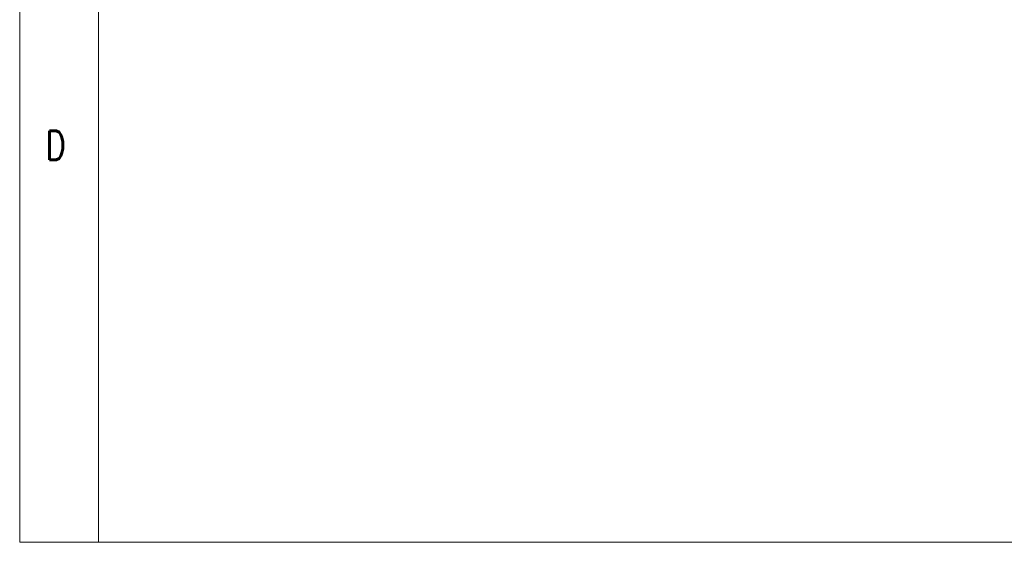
# Model space of a CAD drawing. Header units: millimetres. Extents: x 5 to 292, y 5 to 205.
# Tile 1 of 19: x 5 to 68, y 5 to 38. Entities that reach past the tile are written whole.
import ezdxf

# ---------------------------------------------------------------- set-up
doc = ezdxf.new("R2010")
doc.units = ezdxf.units.MM
doc.styles.add('SLDTEXTSTYLE0', font='TXT', dxfattribs={"width": 0.75, "bigfont": 'bigfont'})

msp = doc.modelspace()

# ---------------------------------------------------------------- linework, layer by layer
at = {"color": 7, "linetype": 'Continuous', "lineweight": 18}
for p, q in [((5, 205), (5, 5)), ((10, 200), (10, 10)), ((10, 5), (10, 11.271)), ((5, 5), (292, 5))]:
    msp.add_line(p, q, dxfattribs=at)

# ---------------------------------------------------------------- texts
at = {"color": 7, "linetype": 'Continuous', "lineweight": 0, "insert": (6.667, 31.168), "char_height": 1.852, "attachment_point": 1, "style": 'SLDTEXTSTYLE0'}
msp.add_mtext('D', dxfattribs=at)

doc.saveas('drawing.dxf')
